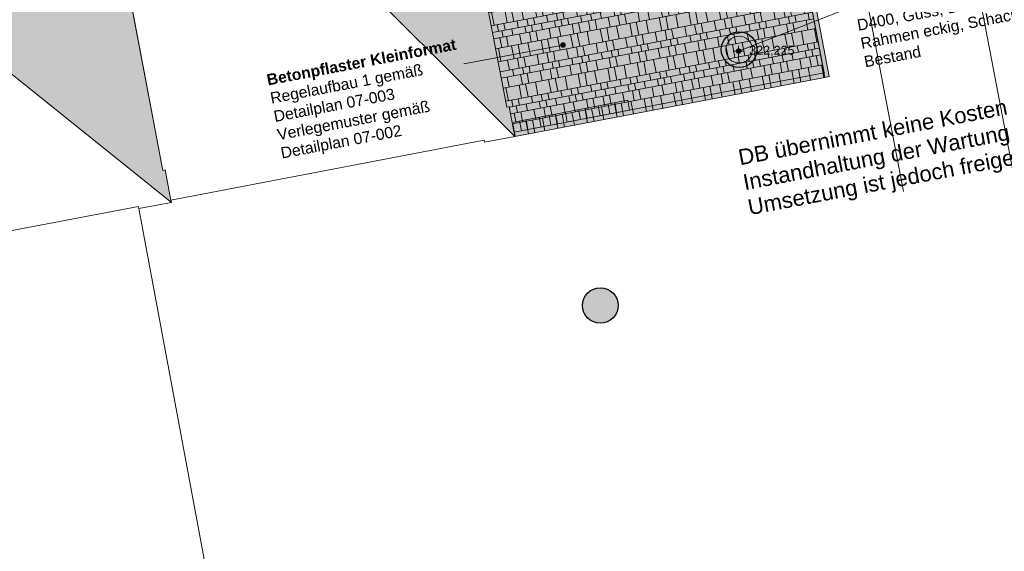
# Model space of a CAD drawing. Header units: metres. Extents: x 3500829 to 3508687, y 5372391 to 5379639.
# Tile 146 of 229: x 3504230 to 3504252, y 5375363 to 5375375. Entities that reach past the tile are written whole.
import ezdxf

# ---------------------------------------------------------------- set-up
doc = ezdxf.new("R2010")
doc.units = ezdxf.units.M
doc.header["$LTSCALE"] = 0.1
for name, color, linetype in [('0_Elemente', 7, 'Continuous'), ('0_Flächen', 7, 'Continuous'), ('0_Hochbau', 7, 'Continuous'), ('5_Beschriftung', 7, 'Continuous'), ('5_Elemente', 7, 'Continuous'), ('5_Elemente_DB', 7, 'Continuous'), ('5_Flächen_DB', 7, 'Continuous')]:
    doc.layers.add(name, color=color, linetype=linetype)
doc.styles.add('Arial', font='arial.ttf')
doc.styles.add('Arial (bold)', font='arialbd.ttf')

# ---------------------------------------------------------------- blocks, each defined once
blk = doc.blocks.new('Parkplatz')
at = {"color": 8, "linetype": 'Continuous', "lineweight": 9, "true_color": 0x777777, "transparency": 33554687}
for p, q in [((0, 0), (0, 5)), ((2.5, 0), (2.5, 5)), ((2.5, 0), (2.5, 5)), ((5, 0), (5, 5)), ((5, 0), (5, 5)), ((7.5, 0), (7.5, 5)), ((7.5, 0), (7.5, 5)), ((10, 0), (10, 5)), ((10, 0), (10, 5)), ((12.5, 0), (12.5, 5)), ((12.5, 0), (12.5, 5)), ((15, 0), (15, 5)), ((15, 0), (15, 5)), ((17.5, 0), (17.5, 5)), ((0, 0), (2.5, 0)), ((2.5, 0), (5, 0)), ((5, 0), (7.5, 0)), ((7.5, 0), (10, 0)), ((10, 0), (12.5, 0)), ((12.5, 0), (15, 0)), ((15, 0), (17.5, 0))]:
    blk.add_line(p, q, dxfattribs=at)
blk = doc.blocks.new('Gruppe-1')
at = {"linetype": 'Continuous', "lineweight": 0, "transparency": 33554687}
blk.add_hatch(color=253, dxfattribs=at).paths.add_polyline_path([(-18.444, -27.342), (-15.849, -26.847), (-15.891, -26.625), (-18.485, -27.121)])
at = {"color": 252, "linetype": 'Continuous', "lineweight": 9, "transparency": 33554687}
for p, q in [((-16.333, -26.71), (-16.291, -26.931)), ((-16.185, -26.682), (-16.143, -26.903)), ((-15.891, -26.625), (-15.849, -26.847)), ((-17.511, -26.935), (-17.469, -27.156)), ((-17.29, -26.893), (-17.248, -27.114)), ((-16.996, -26.836), (-16.954, -27.057)), ((-16.848, -26.808), (-16.806, -27.029)), ((-16.554, -26.752), (-16.512, -26.973)), ((-18.322, -27.089), (-18.28, -27.31)), ((-18.174, -27.061), (-18.132, -27.282)), ((-17.88, -27.005), (-17.838, -27.226)), ((-17.659, -26.963), (-17.617, -27.184))]:
    blk.add_line(p, q, dxfattribs=at)
at = {"color": 252, "linetype": 'Continuous', "lineweight": 9, "transparency": 33554687, "flags": 128}
blk.add_lwpolyline([(-18.444, -27.342), (-15.849, -26.847), (-15.891, -26.625), (-18.485, -27.121)], close=True, dxfattribs=at)
blk = doc.blocks.new('runder_Deckel')
at = {"linetype": 'Continuous', "lineweight": 0, "transparency": 33554687}
h = blk.add_hatch(color=252, dxfattribs=at)
edge = h.paths.add_edge_path()
edge.add_arc((0, 0), 0.4, 0, 360)
at = {"color": 252, "linetype": 'Continuous', "lineweight": 25, "transparency": 33554687}
blk.add_circle((0, 0), 0.4, dxfattribs=at)
blk = doc.blocks.new('Vermessungspunkt (2D)-203')
at = {"color": 250, "linetype": 'Continuous', "lineweight": 18, "true_color": 0x313131, "transparency": 33554687}
for p, q in [((-0.119, 0), (0.119, 0)), ((0, 0.119), (0, -0.119))]:
    blk.add_line(p, q, dxfattribs=at)
at = {"color": 250, "true_color": 0x313131, "transparency": 33554687, "insert": (0.238, 0), "char_height": 0.2014, "attachment_point": 4, "line_spacing_factor": 0.970891, "style": 'Arial'}
blk.add_mtext('322,225', dxfattribs=at)
at = {"color": 0, "flags": 1}
for tag in ['Vermessungspunkt-Nr', 'Segment-Art', 'Segment-Länge', 'Segment-Winkel', 'Segment-Radius', 'Segment-Innenwinkel', 'Segment-Steigung', 'Segment-Richtung', 'Pfad_ID', 'Beschreibung']:
    blk.add_attdef(tag, (-13.523, -25.683), '', height=0.00018, dxfattribs=at)

msp = doc.modelspace()

# ---------------------------------------------------------------- hatches: boundary and pattern name
at = {"layer": '0_Elemente', "linetype": 'Continuous', "lineweight": 0, "true_color": 0xdadada, "transparency": 33554687}
h = msp.add_hatch(color=254, dxfattribs=at)
edge = h.paths.add_edge_path()
edge.add_arc((3504246.402, 5375374.513), 0.3, 0, 360)
at = {"layer": '5_Beschriftung', "linetype": 'Continuous', "lineweight": 0, "true_color": 0x2d2d2d, "transparency": 33554687}
h = msp.add_hatch(color=250, dxfattribs=at)
edge = h.paths.add_edge_path()
edge.add_arc((3504242.449, 5375374.616), 0.05, 0, 360)
msp.add_hatch(color=250, dxfattribs=at).paths.add_polyline_path([(3504246.437, 5375374.497), (3504246.438, 5375374.495), (3504246.439, 5375374.493), (3504246.439, 5375374.49), (3504246.44, 5375374.488), (3504246.44, 5375374.485), (3504246.44, 5375374.483), (3504246.441, 5375374.481), (3504246.441, 5375374.478), (3504246.44, 5375374.476), (3504246.44, 5375374.473), (3504246.44, 5375374.471), (3504246.439, 5375374.468), (3504246.439, 5375374.466), (3504246.438, 5375374.464), (3504246.437, 5375374.461), (3504246.436, 5375374.459), (3504246.435, 5375374.457), (3504246.434, 5375374.455), (3504246.433, 5375374.453), (3504246.431, 5375374.451), (3504246.43, 5375374.449), (3504246.428, 5375374.447), (3504246.427, 5375374.445), (3504246.425, 5375374.443), (3504246.423, 5375374.442), (3504246.421, 5375374.44), (3504246.419, 5375374.439), (3504246.417, 5375374.437), (3504246.415, 5375374.436), (3504246.413, 5375374.435), (3504246.411, 5375374.434), (3504246.409, 5375374.433), (3504246.406, 5375374.432), (3504246.404, 5375374.431), (3504246.401, 5375374.431), (3504246.399, 5375374.43), (3504246.397, 5375374.43), (3504246.394, 5375374.43), (3504246.392, 5375374.429), (3504246.389, 5375374.429), (3504246.387, 5375374.43), (3504246.384, 5375374.43), (3504246.382, 5375374.43), (3504246.38, 5375374.431), (3504246.377, 5375374.431), (3504246.375, 5375374.432), (3504246.373, 5375374.433), (3504246.37, 5375374.434), (3504246.368, 5375374.435), (3504246.366, 5375374.436), (3504246.364, 5375374.437), (3504246.362, 5375374.439), (3504246.36, 5375374.44), (3504246.358, 5375374.442), (3504246.356, 5375374.443), (3504246.354, 5375374.445), (3504246.353, 5375374.447), (3504246.351, 5375374.449), (3504246.35, 5375374.451), (3504246.348, 5375374.453), (3504246.347, 5375374.455), (3504246.346, 5375374.457), (3504246.345, 5375374.459), (3504246.344, 5375374.462), (3504246.343, 5375374.464), (3504246.342, 5375374.466), (3504246.342, 5375374.469), (3504246.341, 5375374.471), (3504246.341, 5375374.473), (3504246.341, 5375374.476), (3504246.341, 5375374.478), (3504246.341, 5375374.481), (3504246.341, 5375374.483), (3504246.341, 5375374.486), (3504246.341, 5375374.488), (3504246.342, 5375374.49), (3504246.342, 5375374.493), (3504246.343, 5375374.495), (3504246.344, 5375374.497), (3504246.345, 5375374.5), (3504246.346, 5375374.502), (3504246.347, 5375374.504), (3504246.348, 5375374.506), (3504246.35, 5375374.508), (3504246.351, 5375374.51), (3504246.353, 5375374.512), (3504246.354, 5375374.514), (3504246.356, 5375374.516), (3504246.358, 5375374.517), (3504246.36, 5375374.519), (3504246.362, 5375374.52), (3504246.364, 5375374.522), (3504246.366, 5375374.523), (3504246.368, 5375374.524), (3504246.37, 5375374.525), (3504246.373, 5375374.526), (3504246.375, 5375374.527), (3504246.377, 5375374.528), (3504246.38, 5375374.528), (3504246.382, 5375374.529), (3504246.385, 5375374.529), (3504246.387, 5375374.529), (3504246.389, 5375374.529), (3504246.392, 5375374.529), (3504246.394, 5375374.529), (3504246.397, 5375374.529), (3504246.399, 5375374.529), (3504246.402, 5375374.528), (3504246.404, 5375374.528), (3504246.406, 5375374.527), (3504246.409, 5375374.526), (3504246.411, 5375374.525), (3504246.413, 5375374.524), (3504246.415, 5375374.523), (3504246.417, 5375374.522), (3504246.419, 5375374.52), (3504246.421, 5375374.519), (3504246.423, 5375374.517), (3504246.425, 5375374.516), (3504246.427, 5375374.514), (3504246.429, 5375374.512), (3504246.43, 5375374.51), (3504246.432, 5375374.508), (3504246.433, 5375374.506), (3504246.434, 5375374.504), (3504246.435, 5375374.502), (3504246.436, 5375374.5)])
at = {"layer": '5_Elemente_DB', "linetype": 'Continuous', "lineweight": 0, "true_color": 0xe9e9e9, "transparency": 33554687}
msp.add_hatch(color=254, dxfattribs=at).paths.add_polyline_path([(3504241.351, 5375372.658), (3504248.308, 5375373.988), (3504247.83, 5375376.49), (3504247.928, 5375376.509), (3504248.425, 5375373.908), (3504248.327, 5375373.889), (3504241.37, 5375372.56)])
at = {"layer": '5_Flächen_DB', "linetype": 'Continuous', "lineweight": 0, "true_color": 0xf5f4f3, "transparency": 33554687}
msp.add_hatch(color=7, dxfattribs=at).paths.add_polyline_path([(3504239.5, 5375382.26), (3504239.63, 5375381.59), (3504239.58, 5375381.58), (3504241.19, 5375373.22), (3504241.24, 5375373.23), (3504241.37, 5375372.56), (3504248.327, 5375373.889), (3504247.83, 5375376.49), (3504246.473, 5375383.592)])
at = {"layer": '5_Flächen_DB', "linetype": 'Continuous', "lineweight": 9, "true_color": 0xdddddd, "transparency": 33554687}
h = msp.add_hatch(dxfattribs=at)
h.set_pattern_fill('Pflaster klein', color=254, angle=10.7914, style=0, pattern_type=2)
h.set_pattern_definition([(100.79, (3504243.9133, 5375379.6795), (1.9892, 0.37915), [0.15, -1.575]), (100.791, (3504244.0606, 5375379.7076), (1.9892, 0.37915), [0.15, -1.575]), (100.791, (3504243.6923, 5375379.6374), (1.9892, 0.37915), [0.15, -1.575]), (100.791, (3504244.3553, 5375379.7637), (1.9892, 0.37915), [0.15, -1.575]), (100.791, (3504244.5764, 5375379.8059), (1.9892, 0.37915), [0.15, -1.575]), (100.791, (3504244.7237, 5375379.834), (1.9892, 0.37915), [0.15, -1.575]), (100.791, (3504245.0184, 5375379.8901), (1.9892, 0.37915), [0.15, -1.575]), (100.791, (3504245.2394, 5375379.9323), (1.9892, 0.37915), [0.15, -1.575]), (100.791, (3504245.3868, 5375379.9603), (1.9892, 0.37915), [0.15, -1.575]), (100.79, (3504244.2501, 5375379.5146), (1.9892, 0.37915), [0.225, -1.5]), (100.791, (3504244.5448, 5375379.5708), (1.9892, 0.37915), [0.225, -1.5]), (100.79, (3504243.6607, 5375379.4023), (1.9892, 0.37915), [0.225, -1.5]), (100.79, (3504243.8817, 5375379.4444), (1.9892, 0.37915), [0.225, -1.5]), (100.79, (3504244.029, 5375379.4725), (1.9892, 0.37915), [0.225, -1.5]), (100.791, (3504244.6922, 5375379.5989), (1.9892, 0.37915), [0.225, -1.5]), (100.791, (3504244.9868, 5375379.655), (1.9892, 0.37915), [0.225, -1.5]), (100.791, (3504245.3552, 5375379.7253), (1.9892, 0.37915), [0.225, -1.5]), (100.791, (3504245.2079, 5375379.6972), (1.9892, 0.37915), [0.225, -1.5]), (100.79, (3504243.8186, 5375378.9743), (1.9892, 0.37915), [0.15, -1.575]), (100.79, (3504244.1133, 5375379.0305), (1.9892, 0.37915), [0.15, -1.575]), (100.79, (3504244.3344, 5375379.0726), (1.9892, 0.37915), [0.15, -1.575]), (100.79, (3504244.4817, 5375379.1007), (1.9892, 0.37915), [0.15, -1.575]), (100.791, (3504244.7764, 5375379.1569), (1.9892, 0.37915), [0.15, -1.575]), (100.791, (3504244.9974, 5375379.199), (1.9892, 0.37915), [0.15, -1.575]), (100.791, (3504245.1448, 5375379.227), (1.9892, 0.37915), [0.15, -1.575]), (100.791, (3504245.4395, 5375379.2832), (1.9892, 0.37915), [0.15, -1.575]), (100.791, (3504245.6605, 5375379.3254), (1.9892, 0.37915), [0.15, -1.575]), (100.79, (3504243.773, 5375378.813), (1.9892, 0.37915), [0.15, -1.575]), (100.79, (3504243.9204, 5375378.841), (1.9892, 0.37915), [0.15, -1.575]), (100.79, (3504244.2151, 5375378.8972), (1.9892, 0.37915), [0.15, -1.575]), (100.79, (3504244.4361, 5375378.9393), (1.9892, 0.37915), [0.15, -1.575]), (100.79, (3504244.6571, 5375378.9814), (1.9892, 0.37915), [0.15, -1.575]), (100.791, (3504245.615, 5375379.164), (1.9892, 0.37915), [0.15, -1.575]), (100.791, (3504244.9518, 5375379.0376), (1.9892, 0.37915), [0.15, -1.575]), (100.791, (3504245.0992, 5375379.0657), (1.9892, 0.37915), [0.15, -1.575]), (100.791, (3504245.3202, 5375379.1078), (1.9892, 0.37915), [0.15, -1.575]), (100.79, (3504244.0362, 5375378.634), (1.9892, 0.37915), [0.225, -1.5]), (100.79, (3504244.1836, 5375378.6621), (1.9892, 0.37915), [0.225, -1.5]), (100.79, (3504244.4046, 5375378.7042), (1.9892, 0.37915), [0.225, -1.5]), (100.79, (3504244.8466, 5375378.7885), (1.9892, 0.37915), [0.225, -1.5]), (100.79, (3504245.0676, 5375378.8306), (1.9892, 0.37915), [0.225, -1.5]), (100.79, (3504244.552, 5375378.7323), (1.9892, 0.37915), [0.225, -1.5]), (100.791, (3504245.215, 5375378.8587), (1.9892, 0.37915), [0.225, -1.5]), (100.791, (3504245.5097, 5375378.9149), (1.9892, 0.37915), [0.225, -1.5]), (100.791, (3504245.7307, 5375378.957), (1.9892, 0.37915), [0.225, -1.5]), (100.79, (3504244.387, 5375378.3955), (1.9892, 0.37915), [0.3, -1.425]), (100.79, (3504244.166, 5375378.3534), (1.9892, 0.37915), [0.3, -1.425]), (100.79, (3504244.6818, 5375378.4517), (1.9892, 0.37915), [0.3, -1.425]), (100.79, (3504244.0187, 5375378.3253), (1.9892, 0.37915), [0.3, -1.425]), (100.79, (3504244.8291, 5375378.4798), (1.9892, 0.37915), [0.3, -1.425]), (100.79, (3504245.0501, 5375378.5219), (1.9892, 0.37915), [0.3, -1.425]), (100.79, (3504245.3448, 5375378.578), (1.9892, 0.37915), [0.3, -1.425]), (100.791, (3504245.4922, 5375378.6061), (1.9892, 0.37915), [0.3, -1.425]), (100.791, (3504245.7132, 5375378.6483), (1.9892, 0.37915), [0.3, -1.425]), (100.791, (3504245.608, 5375378.3992), (1.9892, 0.37915), [0.225, -1.5]), (100.79, (3504243.9135, 5375378.0762), (1.9892, 0.37915), [0.225, -1.5]), (100.79, (3504244.1345, 5375378.1183), (1.9892, 0.37915), [0.225, -1.5]), (100.79, (3504244.2819, 5375378.1464), (1.9892, 0.37915), [0.225, -1.5]), (100.79, (3504244.5765, 5375378.2026), (1.9892, 0.37915), [0.225, -1.5]), (100.79, (3504244.7976, 5375378.2447), (1.9892, 0.37915), [0.225, -1.5]), (100.79, (3504244.945, 5375378.2728), (1.9892, 0.37915), [0.225, -1.5]), (100.79, (3504245.2396, 5375378.329), (1.9892, 0.37915), [0.225, -1.5]), (100.79, (3504245.4606, 5375378.371), (1.9892, 0.37915), [0.225, -1.5]), (100.79, (3504243.8642, 5375379.1357), (1.9892, 0.37915), [0.3, -1.425]), (100.791, (3504245.3377, 5375379.4165), (1.9892, 0.37915), [0.3, -1.425]), (100.791, (3504245.1904, 5375379.3885), (1.9892, 0.37915), [0.3, -1.425]), (100.79, (3504244.2326, 5375379.206), (1.9892, 0.37915), [0.3, -1.425]), (100.79, (3504244.0116, 5375379.1638), (1.9892, 0.37915), [0.3, -1.425]), (100.79, (3504244.5273, 5375379.262), (1.9892, 0.37915), [0.3, -1.425]), (100.791, (3504244.8957, 5375379.3323), (1.9892, 0.37915), [0.3, -1.425]), (100.791, (3504244.6746, 5375379.2902), (1.9892, 0.37915), [0.3, -1.425]), (10.791, (3504243.5905, 5375379.7707), (-0.32298, 1.6945), []), (10.791, (3504243.6186, 5375379.6233), (-0.32298, 1.6945), []), (10.791, (3504243.6607, 5375379.4023), (-0.32298, 1.6945), []), (10.791, (3504243.7169, 5375379.1076), (-0.32298, 1.6945), []), (10.791, (3504243.745, 5375378.9603), (-0.32298, 1.6945), []), (10.791, (3504243.773, 5375378.813), (-0.32298, 1.6945), []), (10.791, (3504243.8152, 5375378.5919), (-0.32298, 1.6945), []), (10.791, (3504243.8714, 5375378.2972), (-0.32298, 1.6945), []), (100.791, (3504245.5587, 5375379.4587), (1.9892, 0.37915), [0.3, -1.425])])
h.paths.add_polyline_path([(3504239.5, 5375382.26), (3504239.63, 5375381.59), (3504239.58, 5375381.58), (3504241.19, 5375373.22), (3504241.24, 5375373.23), (3504241.37, 5375372.56), (3504248.327, 5375373.889), (3504247.83, 5375376.49), (3504246.473, 5375383.592)])

# ---------------------------------------------------------------- linework, layer by layer
at = {"layer": '0_Elemente', "color": 252, "linetype": 'Continuous', "lineweight": 18, "true_color": 0x888888, "transparency": 33554687}
msp.add_circle((3504246.402, 5375374.513), 0.3, dxfattribs=at)
at = {"layer": '5_Beschriftung', "color": 250, "linetype": 'Continuous', "lineweight": 18, "true_color": 0x2d2d2d, "transparency": 33554687}
msp.add_line((3504246.391, 5375374.479), (3504248.972, 5375375.486), dxfattribs=at)
at = {"layer": '5_Beschriftung', "color": 250, "linetype": 'Continuous', "lineweight": 18, "true_color": 0x2d2d2d, "transparency": 33554687, "flags": 128}
msp.add_lwpolyline([(3504246.437, 5375374.497), (3504246.438, 5375374.495), (3504246.439, 5375374.493), (3504246.439, 5375374.49), (3504246.44, 5375374.488), (3504246.44, 5375374.485), (3504246.44, 5375374.483), (3504246.441, 5375374.481), (3504246.441, 5375374.478), (3504246.44, 5375374.476), (3504246.44, 5375374.473), (3504246.44, 5375374.471), (3504246.439, 5375374.468), (3504246.439, 5375374.466), (3504246.438, 5375374.464), (3504246.437, 5375374.461), (3504246.436, 5375374.459), (3504246.435, 5375374.457), (3504246.434, 5375374.455), (3504246.433, 5375374.453), (3504246.431, 5375374.451), (3504246.43, 5375374.449), (3504246.428, 5375374.447), (3504246.427, 5375374.445), (3504246.425, 5375374.443), (3504246.423, 5375374.442), (3504246.421, 5375374.44), (3504246.419, 5375374.439), (3504246.417, 5375374.437), (3504246.415, 5375374.436), (3504246.413, 5375374.435), (3504246.411, 5375374.434), (3504246.409, 5375374.433), (3504246.406, 5375374.432), (3504246.404, 5375374.431), (3504246.401, 5375374.431), (3504246.399, 5375374.43), (3504246.397, 5375374.43), (3504246.394, 5375374.43), (3504246.392, 5375374.429), (3504246.389, 5375374.429), (3504246.387, 5375374.43), (3504246.384, 5375374.43), (3504246.382, 5375374.43), (3504246.38, 5375374.431), (3504246.377, 5375374.431), (3504246.375, 5375374.432), (3504246.373, 5375374.433), (3504246.37, 5375374.434), (3504246.368, 5375374.435), (3504246.366, 5375374.436), (3504246.364, 5375374.437), (3504246.362, 5375374.439), (3504246.36, 5375374.44), (3504246.358, 5375374.442), (3504246.356, 5375374.443), (3504246.354, 5375374.445), (3504246.353, 5375374.447), (3504246.351, 5375374.449), (3504246.35, 5375374.451), (3504246.348, 5375374.453), (3504246.347, 5375374.455), (3504246.346, 5375374.457), (3504246.345, 5375374.459), (3504246.344, 5375374.462), (3504246.343, 5375374.464), (3504246.342, 5375374.466), (3504246.342, 5375374.469), (3504246.341, 5375374.471), (3504246.341, 5375374.473), (3504246.341, 5375374.476), (3504246.341, 5375374.478), (3504246.341, 5375374.481), (3504246.341, 5375374.483), (3504246.341, 5375374.486), (3504246.341, 5375374.488), (3504246.342, 5375374.49), (3504246.342, 5375374.493), (3504246.343, 5375374.495), (3504246.344, 5375374.497), (3504246.345, 5375374.5), (3504246.346, 5375374.502), (3504246.347, 5375374.504), (3504246.348, 5375374.506), (3504246.35, 5375374.508), (3504246.351, 5375374.51), (3504246.353, 5375374.512), (3504246.354, 5375374.514), (3504246.356, 5375374.516), (3504246.358, 5375374.517), (3504246.36, 5375374.519), (3504246.362, 5375374.52), (3504246.364, 5375374.522), (3504246.366, 5375374.523), (3504246.368, 5375374.524), (3504246.37, 5375374.525), (3504246.373, 5375374.526), (3504246.375, 5375374.527), (3504246.377, 5375374.528), (3504246.38, 5375374.528), (3504246.382, 5375374.529), (3504246.385, 5375374.529), (3504246.387, 5375374.529), (3504246.389, 5375374.529), (3504246.392, 5375374.529), (3504246.394, 5375374.529), (3504246.397, 5375374.529), (3504246.399, 5375374.529), (3504246.402, 5375374.528), (3504246.404, 5375374.528), (3504246.406, 5375374.527), (3504246.409, 5375374.526), (3504246.411, 5375374.525), (3504246.413, 5375374.524), (3504246.415, 5375374.523), (3504246.417, 5375374.522), (3504246.419, 5375374.52), (3504246.421, 5375374.519), (3504246.423, 5375374.517), (3504246.425, 5375374.516), (3504246.427, 5375374.514), (3504246.429, 5375374.512), (3504246.43, 5375374.51), (3504246.432, 5375374.508), (3504246.433, 5375374.506), (3504246.434, 5375374.504), (3504246.435, 5375374.502), (3504246.436, 5375374.5), (3504246.437, 5375374.497)], close=True, dxfattribs=at)
at = {"layer": '5_Beschriftung', "color": 250, "linetype": 'Continuous', "lineweight": 18, "true_color": 0x2d2d2d, "transparency": 33554687}
msp.add_circle((3504242.449, 5375374.616), 0.05, dxfattribs=at)
at = {"layer": '5_Elemente_DB', "color": 251, "linetype": 'Continuous', "lineweight": 18, "true_color": 0x646464, "transparency": 33554687, "flags": 128}
msp.add_lwpolyline([(3504241.351, 5375372.658), (3504248.308, 5375373.988), (3504247.83, 5375376.49), (3504247.928, 5375376.509), (3504248.425, 5375373.908), (3504248.327, 5375373.889), (3504241.37, 5375372.56)], close=True, dxfattribs=at)
at = {"layer": '5_Flächen_DB', "color": 254, "linetype": 'Continuous', "lineweight": 9, "true_color": 0xe8e6dd, "transparency": 33554687, "flags": 128}
msp.add_lwpolyline([(3504239.5, 5375382.26), (3504239.63, 5375381.59), (3504239.58, 5375381.58), (3504241.19, 5375373.22), (3504241.24, 5375373.23), (3504241.37, 5375372.56), (3504248.327, 5375373.889), (3504247.83, 5375376.49), (3504246.473, 5375383.592)], close=True, dxfattribs=at)

# ---------------------------------------------------------------- block references
at = {"layer": '0_Flächen', "color": 8, "true_color": 0x777777, "transparency": 33554687, "xscale": -1, "rotation": 190.8408771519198}
msp.add_blockref('Parkplatz', (3504249.152, 5375376.234), dxfattribs=at)
at = {"layer": '5_Beschriftung', "color": 250, "true_color": 0x313131, "transparency": 33554687}
msp.add_blockref('Vermessungspunkt (2D)-203', (3504246.391, 5375374.479, 322.225), dxfattribs=at)
at = {"layer": '5_Elemente', "color": 250, "true_color": 0x333333, "transparency": 33554687}
for p in [(3504246.402, 5375374.513), (3504243.286, 5375368.765)]:
    msp.add_blockref('runder_Deckel', p, dxfattribs=at)
at = {"layer": '5_Elemente_DB', "color": 7, "transparency": 33554687}
msp.add_blockref('Gruppe-1', (3504259.794, 5375400), dxfattribs=at)

# ---------------------------------------------------------------- texts
at = {"layer": '5_Beschriftung', "color": 250, "true_color": 0x2d2d2d, "transparency": 33554687, "insert": (3504248.952, 5375375.593), "char_height": 0.25172, "width": 4.60636, "attachment_point": 1, "rotation": 10.77, "line_spacing_factor": 0.996218, "style": 'Arial (bold)'}
msp.add_mtext('Schachtabdeckung DN 625{\\fArial|b0|i0|c0|p0;\\PD400, Guss, Deckel rund, Rahmen eckig, Schacht Bestand}', dxfattribs=at)
at = {"layer": '5_Beschriftung', "color": 1, "true_color": 0xff0000, "transparency": 33554687, "insert": (3504246.357, 5375372.26), "char_height": 0.35241, "attachment_point": 1, "rotation": 10.79, "line_spacing_factor": 0.970891, "style": 'Arial'}
msp.add_mtext('DB übernimmt keine Kosten für Erstellung,\\PInstandhaltung der Wartung des Leitsystems\\PUmsetzung ist jedoch freigegeben (Mail vom 01.12) ', dxfattribs=at)

# ---------------------------------------------------------------- next in the draw order: wipeouts: each hides what was drawn before it
at = {"color": 255, "linetype": 'Continuous', "lineweight": 13, "transparency": 33554687}
msp.add_wipeout([(3504163.072, 5375371.583), (3504153.662, 5375369.803), (3504153.19, 5375372.3), (3504153.04, 5375373.08), (3504152.66, 5375373.02), (3504148.49, 5375372.22), (3504149.07, 5375369.05), (3504143.02, 5375367.91), (3504144.35, 5375360.95), (3504142.6, 5375360.61), (3504141.81, 5375364.74), (3504139.07, 5375364.22), (3504138.39, 5375367.74), (3504132.36, 5375366.57), (3504132.27, 5375367.03), (3504123.47, 5375365.33), (3504123.55, 5375364.88), (3504117.52, 5375363.71), (3504118.18, 5375360.17), (3504117.42, 5375360.03), (3504118.21, 5375355.78), (3504118.97, 5375355.92), (3504120.46, 5375347.94), (3504126.66, 5375349.09), (3504126.4, 5375350.47), (3504134.81, 5375352.11), (3504135.45, 5375348.53), (3504142.79, 5375349.93), (3504142.1, 5375353.54), (3504145.51, 5375354.2), (3504146.17, 5375350.57), (3504152.56, 5375351.78), (3504154.07, 5375343.96), (3504172.25, 5375347.46), (3504170.34, 5375357.5), (3504170.44, 5375357.52), (3504170.47, 5375357.62), (3504176.52, 5375358.8), (3504176.26, 5375360.16), (3504176.9, 5375360.28), (3504176.89, 5375360.33), (3504199.17, 5375364.57), (3504199.23, 5375364.24), (3504210.63, 5375366.4), (3504212.73, 5375355.16), (3504235.09, 5375359.33), (3504232.93, 5375370.94), (3504233.66, 5375371.08), (3504233.65, 5375371.13), (3504240.68, 5375372.48), (3504240.69, 5375372.43), (3504241.37, 5375372.56), (3504241.24, 5375373.23), (3504241.19, 5375373.22), (3504239.58, 5375381.58), (3504239.63, 5375381.59), (3504239.5, 5375382.26), (3504238.83, 5375382.13), (3504238.84, 5375382.08), (3504231.77, 5375380.75), (3504231.05, 5375384.52), (3504231.11, 5375384.53), (3504230.97, 5375385.26), (3504230.24, 5375385.12), (3504230.25, 5375385.07), (3504221.65, 5375383.44), (3504221.64, 5375383.48), (3504220.91, 5375383.35), (3504220.97, 5375383.06), (3504207.95, 5375380.58), (3504207.8, 5375381.32), (3504206.96, 5375381.16), (3504206.97, 5375381.09), (3504197.27, 5375379.24), (3504197.26, 5375379.31), (3504196.41, 5375379.15), (3504196.55, 5375378.42), (3504183.54, 5375375.94), (3504183.49, 5375376.22), (3504182.76, 5375376.09), (3504182.77, 5375376.04), (3504174.21, 5375374.41), (3504174.2, 5375374.46), (3504173.53, 5375374.33), (3504173.64, 5375373.74), (3504167.58, 5375372.59), (3504166.98, 5375375.73), (3504162.46, 5375374.87), (3504162.6, 5375374.08)], dxfattribs=at).dxf.layer = '0_Hochbau'

# ---------------------------------------------------------------- next in the draw order: linework, layer by layer
at = {"layer": '0_Hochbau', "color": 251, "linetype": 'Continuous', "lineweight": 13, "true_color": 0x555555, "transparency": 33554687, "flags": 128}
msp.add_lwpolyline([(3504235.09, 5375359.33), (3504232.93, 5375370.94), (3504233.66, 5375371.08), (3504233.65, 5375371.13), (3504240.68, 5375372.48), (3504240.69, 5375372.43), (3504241.37, 5375372.56), (3504241.24, 5375373.23), (3504241.19, 5375373.22), (3504239.58, 5375381.58), (3504239.63, 5375381.59), (3504239.5, 5375382.26), (3504238.83, 5375382.13), (3504238.84, 5375382.08), (3504231.77, 5375380.75), (3504231.05, 5375384.52), (3504231.11, 5375384.53), (3504230.97, 5375385.26), (3504230.24, 5375385.12)], dxfattribs=at)

# ---------------------------------------------------------------- next in the draw order: wipeouts: each hides what was drawn before it
at = {"color": 255, "linetype": 'Continuous', "lineweight": 13, "transparency": 33554687}
msp.add_wipeout([(3504233.66, 5375371.08), (3504229.51, 5375374.414), (3504209.813, 5375370.7), (3504210.56, 5375366.74), (3504232.92, 5375370.99), (3504232.93, 5375370.94)], dxfattribs=at).dxf.layer = '0_Hochbau'

# ---------------------------------------------------------------- next in the draw order: linework, layer by layer
at = {"layer": '0_Hochbau', "color": 8, "linetype": 'Continuous', "lineweight": 13, "true_color": 0x777777, "transparency": 33554687, "flags": 128}
msp.add_lwpolyline([(3504233.66, 5375371.08), (3504229.51, 5375374.414), (3504209.813, 5375370.7), (3504210.56, 5375366.74), (3504232.92, 5375370.99), (3504232.93, 5375370.94)], close=True, dxfattribs=at)

# ---------------------------------------------------------------- next in the draw order: wipeouts: each hides what was drawn before it
at = {"color": 255, "linetype": 'Continuous', "lineweight": 13, "transparency": 33554687}
for points in [[(3504237.153, 5375376.777), (3504232.688, 5375375.918), (3504233.47, 5375371.8), (3504233.52, 5375371.81), (3504233.65, 5375371.13), (3504240.68, 5375372.48), (3504240.69, 5375372.43), (3504241.37, 5375372.56)], [(3504235.09, 5375359.33), (3504232.93, 5375370.94), (3504232.92, 5375370.99), (3504210.56, 5375366.74), (3504210.63, 5375366.4), (3504212.73, 5375355.16)]]:
    msp.add_wipeout(points, dxfattribs=at).dxf.layer = '0_Hochbau'

# ---------------------------------------------------------------- next in the draw order: hatches: boundary and pattern name
at = {"layer": '0_Hochbau', "linetype": 'Continuous', "lineweight": 0, "true_color": 0xe9e9e9, "transparency": 33554687}
for points in [[(3504228.4, 5375380.3), (3504229.51, 5375374.414), (3504233.66, 5375371.08), (3504233.65, 5375371.13), (3504233.52, 5375371.81), (3504233.47, 5375371.8), (3504231.77, 5375380.75), (3504231.05, 5375384.52), (3504231.11, 5375384.53), (3504230.97, 5375385.26)], [(3504239.5, 5375382.26), (3504237.153, 5375376.777), (3504241.37, 5375372.56), (3504241.24, 5375373.23), (3504241.19, 5375373.22), (3504239.58, 5375381.58), (3504239.63, 5375381.59)]]:
    msp.add_hatch(color=254, dxfattribs=at).paths.add_polyline_path(points)

# ---------------------------------------------------------------- next in the draw order: linework, layer by layer
at = {"layer": '0_Hochbau', "color": 8, "linetype": 'Continuous', "lineweight": 13, "true_color": 0x777777, "transparency": 33554687, "flags": 128}
for points in [[(3504228.4, 5375380.3), (3504229.51, 5375374.414), (3504233.66, 5375371.08), (3504233.65, 5375371.13), (3504233.52, 5375371.81), (3504233.47, 5375371.8), (3504231.77, 5375380.75), (3504231.05, 5375384.52), (3504231.11, 5375384.53), (3504230.97, 5375385.26)], [(3504239.5, 5375382.26), (3504237.153, 5375376.777), (3504241.37, 5375372.56), (3504241.24, 5375373.23), (3504241.19, 5375373.22), (3504239.58, 5375381.58), (3504239.63, 5375381.59)], [(3504237.153, 5375376.777), (3504232.688, 5375375.918), (3504233.47, 5375371.8), (3504233.52, 5375371.81), (3504233.65, 5375371.13), (3504240.68, 5375372.48), (3504240.69, 5375372.43), (3504241.37, 5375372.56)], [(3504235.09, 5375359.33), (3504232.93, 5375370.94), (3504232.92, 5375370.99), (3504210.56, 5375366.74), (3504210.63, 5375366.4), (3504212.73, 5375355.16)]]:
    msp.add_lwpolyline(points, close=True, dxfattribs=at)
at = {"layer": '5_Beschriftung', "color": 250, "linetype": 'Continuous', "lineweight": 18, "true_color": 0x2d2d2d, "transparency": 33554687}
msp.add_line((3504242.449, 5375374.616), (3504240.224, 5375374.193), dxfattribs=at)

# ---------------------------------------------------------------- next in the draw order: texts
at = {"layer": '5_Beschriftung', "color": 250, "true_color": 0x2d2d2d, "transparency": 33554687, "insert": (3504235.78, 5375373.954), "char_height": 0.25172, "width": 4.8044, "attachment_point": 1, "rotation": 10.77, "line_spacing_factor": 0.996218, "style": 'Arial (bold)'}
msp.add_mtext('Betonpflaster Kleinformat\\P{\\fArial|b0|i0|c0|p0;Regelaufbau 1 gemäß Detailplan 07-003}{\\fArial|b0|i0|c0|p0;\\PVerlegemuster} {\\fArial|b0|i0|c0|p0;gemäß Detailplan 07-002}', dxfattribs=at)

doc.saveas('drawing.dxf')
